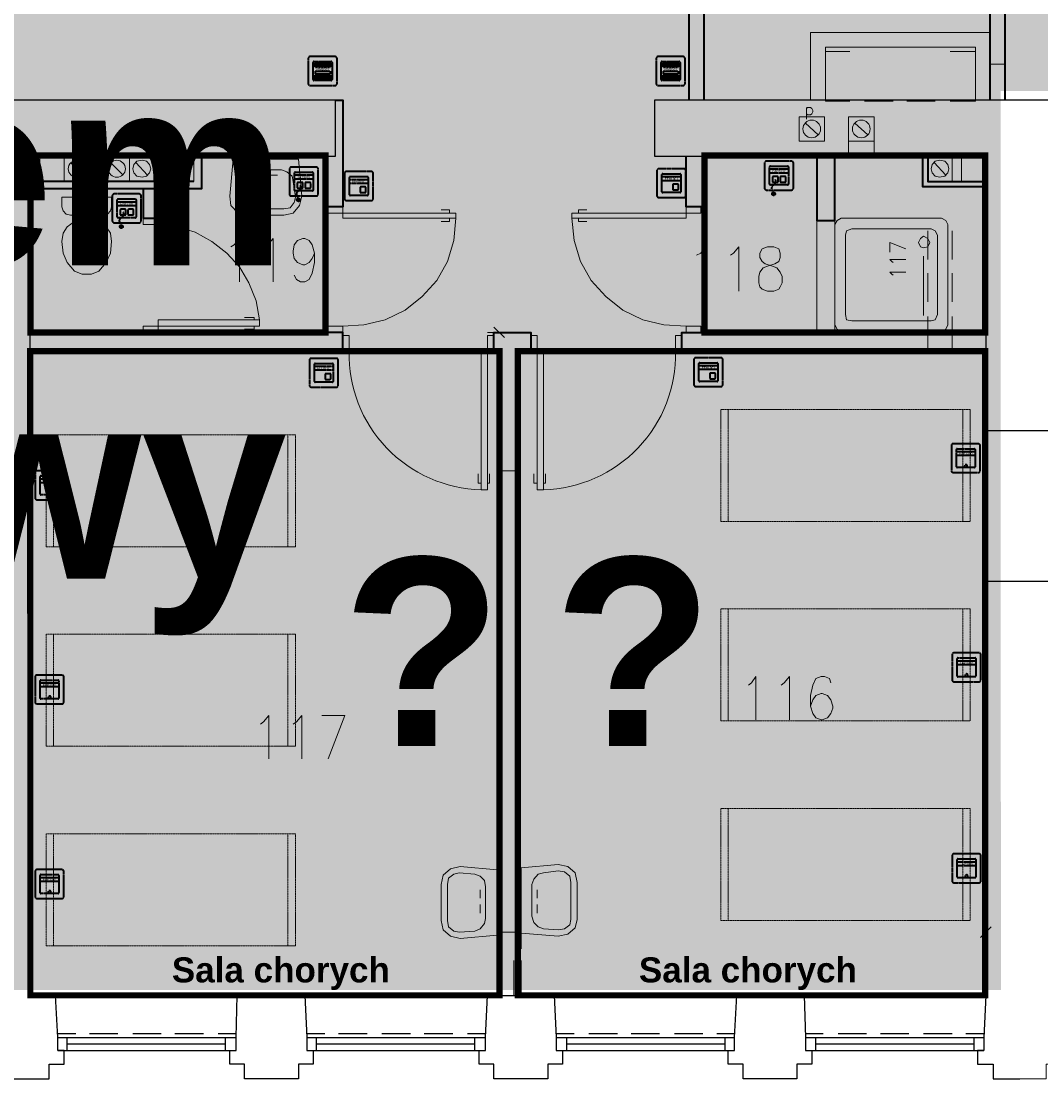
# Model space of a CAD drawing. Header units: millimetres. Extents: x 1 to 17496, y 1 to 30809.
# Tile 72 of 256: x 8322 to 9136, y 12210 to 13054. Entities that reach past the tile are written whole.
import ezdxf
from ezdxf.enums import TextEntityAlignment as Align

# ---------------------------------------------------------------- set-up
doc = ezdxf.new("R2010")
doc.units = ezdxf.units.MM
doc.linetypes.add('BORDER', pattern=[1.75, 0.5, -0.25, 0.5, -0.25, 0, -0.25])
doc.linetypes.add('CENTER', pattern=[2, 1.25, -0.25, 0.25, -0.25])
for name, color, linetype, lineweight in [('0_Przyz_do wyjasnienia', 90, 'CENTER', 40), ('0_Przyz_FAP3002', 1, 'CENTER', 40), ('0_Przyz_FAP3010', 1, 'CENTER', 40), ('0_Przyz_FEH-1001', 1, 'CENTER', 40), ('0_Przyz_FIM1000', 1, 'CENTER', 40), ('0_Przyz_Sala chorych', 5, 'BORDER', 40), ('0_Przyz_System Schima', 253, 'Continuous', 25), ('0_Przyz_WC pacjenta', 30, 'CENTER', 40), ('0_Przyz_łóżko', 150, 'BORDER', 40), ('N_SSP_ewakuacja', 4, 'CENTER', 40)]:
    doc.layers.add(name, color=color, linetype=linetype, lineweight=lineweight)
for name, color, linetype in [('2DE_TXTMARK', 41, 'Continuous'), ('2DE_TXTNUM', 11, 'Continuous'), ('PDF _Geometria', 7, 'Continuous')]:
    doc.layers.add(name, color=color, linetype=linetype)
doc.styles.add('arial', font='arialbd.ttf')
doc.styles.add('CP_ATTR', font='ARIAL.TTF')
doc.styles.add('CP_ELATT', font='ARIAL.TTF')

# ---------------------------------------------------------------- blocks, each defined once
blk = doc.blocks.new('2de_abb_sig_045_1psoxj')
blk.add_lwpolyline([(0, 20), (0, 0, 0.414214), (1.5, -1.5), (21.5, -1.5, 0.414214), (23, 0), (23, 20, 0.414214), (21.5, 21.5), (1.5, 21.5, 0.414214)], format="xyb", close=True)
at = {"flags": 128}
for points in [[(4, 3.1), (4, 16.9)], [(4.6, 17.5), (18.4, 17.5)], [(19, 16.9), (19, 3.1)], [(18.4, 2.5), (4.6, 2.5)]]:
    blk.add_lwpolyline(points, dxfattribs=at)
for centre, start, end in [((4.6, 16.9), 90, 180), ((18.4, 16.9), 0, 90), ((4.6, 3.1), 180, 270), ((18.4, 3.1), 270, 0)]:
    blk.add_arc(centre, 0.6, start, end)
at = {"linetype": 'Continuous', "style": 'CP_ATTR', "flags": 9}
for tag in ['NAME', 'ARTICLE', 'MARK2', 'OTHER1', 'PRODUCT-TYPE', 'ORDER-NO', 'PRODUCER', 'VOLTAGE', 'CURRENT', 'POWER', 'CHARACTER', 'IP', 'OTHER', 'LINK', 'WEIGHT', 'NUMBER', 'GROUP', 'FUNCTION', 'EL-STATUS']:
    blk.add_attdef(tag, text='', height=0.00005, dxfattribs=at).set_placement((0, 0), align=Align.MIDDLE_LEFT)
at = {"layer": '2DE_TXTMARK', "linetype": 'ByBlock', "style": 'CP_ATTR', "width": 0.8, "flags": 8}
blk.add_attdef('MARK1', text='', height=1.8, dxfattribs=at).set_placement((11.5, 27), align=Align.CENTER)
at = {"layer": '2DE_TXTNUM', "style": 'CP_ELATT', "width": 0.8}
blk.add_attdef('TAG', text='', height=2.5, dxfattribs=at).set_placement((11.5, 23), align=Align.CENTER)
blk = doc.blocks.new('2de_abb_sig_012_53oms7o')
at = {"layer": '0_Przyz_FAP3010', "color": 1}
for p, q in [((15, 5), (0, 5)), ((15, 2), (0, 2)), ((6.68, -7.5), (6.68, -5.79)), ((8.63, -7.5), (8.63, -5.79))]:
    blk.add_line(p, q, dxfattribs=at)
at = {"layer": '0_Przyz_FAP3010', "color": 1, "flags": 128}
for points in [[(0, -6.9), (0, 6.9)], [(0.6, 7.5), (14.4, 7.5)], [(15, 6.9), (15, -6.9)], [(14.4, -7.5), (0.6, -7.5)]]:
    blk.add_lwpolyline(points, dxfattribs=at)
at = {"layer": '0_Przyz_FAP3010', "color": 1}
for centre, radius, start, end in [((0.6, 6.9), 0.6, 90, 180), ((14.4, 6.9), 0.6, 0, 90), ((0.6, -6.9), 0.6, 180, 270), ((7.65, -6.54), 1.23, 37.66917, 142.33083), ((14.4, -6.9), 0.6, 270, 0)]:
    blk.add_arc(centre, radius, start, end, dxfattribs=at)
at = {"layer": '0_Przyz_FAP3010', "color": 1, "style": 'CP_ELATT', "width": 0.8}
blk.add_attdef('TAG', text='', height=2.5, dxfattribs=at).set_placement((7.5, 9), align=Align.CENTER)
at = {"layer": '0_Przyz_FAP3010', "color": 1, "linetype": 'ByBlock', "style": 'CP_ATTR', "width": 0.8, "flags": 8}
blk.add_attdef('MARK1', text='', height=1.8, dxfattribs=at).set_placement((7.5, 3.5), align=Align.MIDDLE_CENTER)
at = {"layer": '0_Przyz_FAP3010', "color": 1, "linetype": 'Continuous', "style": 'CP_ATTR', "flags": 9}
for tag in ['NAME', 'ARTICLE', 'MARK2', 'OTHER1', 'PRODUCT-TYPE', 'ORDER-NO', 'PRODUCER', 'VOLTAGE', 'CURRENT', 'POWER', 'CHARACTER', 'IP', 'OTHER', 'LINK', 'WEIGHT', 'NUMBER', 'GROUP', 'FUNCTION', 'EL-STATUS']:
    blk.add_attdef(tag, text='', height=0.00005, dxfattribs=at).set_placement((0, -6.9), align=Align.MIDDLE_LEFT)
blk = doc.blocks.new('2de_abb_sig_001_fzxmh7f')
for p, q in [((15, 5), (0, 5)), ((15, 2), (0, 2)), ((8.57, -1.2), (8.57, -4.8)), ((12.63, -0.75), (9.01, -0.75)), ((9.02, -5.25), (12.62, -5.25)), ((13.07, -4.8), (13.07, -1.2)), ((13.07, -4.35), (13.07, -4.35))]:
    blk.add_line(p, q)
at = {"flags": 128}
for points in [[(0, -6.9), (0, 6.9)], [(0.6, 7.5), (14.4, 7.5)], [(15, 6.9), (15, -6.9)], [(14.4, -7.5), (0.6, -7.5)]]:
    blk.add_lwpolyline(points, dxfattribs=at)
for centre, radius, start, end in [((0.6, 6.9), 0.6, 90, 180), ((14.4, 6.9), 0.6, 0, 90), ((0.6, -6.9), 0.6, 180, 270), ((9.02, -1.2), 0.45, 88.75983, 180), ((9.02, -4.8), 0.45, 180, 270), ((12.62, -1.2), 0.45, 0, 91.24017), ((12.62, -4.8), 0.45, 270, 0), ((14.4, -6.9), 0.6, 270, 0)]:
    blk.add_arc(centre, radius, start, end)
at = {"linetype": 'Continuous', "style": 'CP_ATTR', "flags": 9}
for tag in ['NAME', 'ARTICLE', 'MARK2', 'OTHER1', 'PRODUCT-TYPE', 'ORDER-NO', 'PRODUCER', 'VOLTAGE', 'CURRENT', 'POWER', 'CHARACTER', 'IP', 'OTHER', 'LINK', 'WEIGHT', 'NUMBER', 'GROUP', 'FUNCTION', 'EL-STATUS']:
    blk.add_attdef(tag, text='', height=0.00005, dxfattribs=at).set_placement((0, -6.9), align=Align.MIDDLE_LEFT)
at = {"layer": '2DE_TXTMARK', "linetype": 'ByBlock', "style": 'CP_ATTR', "width": 0.8, "flags": 8}
blk.add_attdef('MARK1', text='', height=1.8, dxfattribs=at).set_placement((7.5, 3.5), align=Align.MIDDLE_CENTER)
at = {"layer": '2DE_TXTNUM', "style": 'CP_ELATT', "width": 0.8}
blk.add_attdef('TAG', text='', height=2.5, dxfattribs=at).set_placement((7.5, 9), align=Align.CENTER)
blk = doc.blocks.new('2de_abb_sig_004_fzxky90')
blk.add_hatch(color=10).paths.add_polyline_path([(1.5, -2.25), (13.5, -2.25), (13.5, 0), (1.5, 0)])
at = {"color": 10}
for p, q in [((1.5, 0), (13.5, 0)), ((1.5, 0), (1.5, -2.25)), ((13.5, 0), (13.5, -2.25)), ((1.5, -2.25), (13.5, -2.25))]:
    blk.add_line(p, q, dxfattribs=at)
at = {"flags": 128}
for points in [[(0, -6.9), (0, 6.9)], [(0.6, 7.5), (14.4, 7.5)], [(15, 6.9), (15, -6.9)], [(14.4, -7.5), (0.6, -7.5)]]:
    blk.add_lwpolyline(points, dxfattribs=at)
for points in [[(1.5, 3.38), (1.5, 6.38)], [(1.95, 6.38), (1.95, 3.38)], [(2.4, 3.38), (2.4, 6.38)], [(2.85, 6.38), (2.85, 3.38)], [(3.3, 3.38), (3.3, 6.38)], [(3.75, 6.38), (3.75, 3.38)], [(4.2, 3.38), (4.2, 6.38)], [(4.65, 6.38), (4.65, 3.38)], [(5.1, 3.38), (5.1, 6.38)], [(5.55, 6.38), (5.55, 3.38)], [(6, 3.38), (6, 6.38)], [(6.45, 6.38), (6.45, 3.38)], [(6.9, 3.38), (6.9, 6.38)], [(7.35, 6.38), (7.35, 3.38)], [(7.8, 3.38), (7.8, 6.38)], [(8.25, 6.38), (8.25, 3.38)], [(8.7, 3.38), (8.7, 6.38)], [(9.15, 6.38), (9.15, 3.38)], [(9.6, 3.38), (9.6, 6.38)], [(10.05, 6.38), (10.05, 3.38)], [(10.5, 3.38), (10.5, 6.38)], [(10.95, 6.38), (10.95, 3.38)], [(11.4, 3.38), (11.4, 6.38)], [(11.85, 6.38), (11.85, 3.38)], [(12.3, 3.38), (12.3, 6.38)], [(12.75, 6.38), (12.75, 3.38)], [(13.2, 3.38), (13.2, 6.38)], [(13.65, 6.38), (13.65, 3.38)], [(1.5, -6.38), (1.5, -3.38)], [(1.95, -3.38), (1.95, -6.38)], [(2.4, -6.38), (2.4, -3.38)], [(2.85, -3.38), (2.85, -6.38)], [(3.3, -6.38), (3.3, -3.38)], [(3.75, -3.38), (3.75, -6.38)], [(4.2, -6.38), (4.2, -3.38)], [(4.65, -3.38), (4.65, -6.38)], [(5.1, -6.38), (5.1, -3.38)], [(5.55, -3.38), (5.55, -6.38)], [(6, -6.38), (6, -3.38)], [(6.45, -3.38), (6.45, -6.38)], [(6.9, -6.38), (6.9, -3.38)], [(7.35, -3.38), (7.35, -6.38)], [(7.8, -6.38), (7.8, -3.38)], [(8.25, -3.38), (8.25, -6.38)], [(8.7, -6.38), (8.7, -3.38)], [(9.15, -3.38), (9.15, -6.38)], [(9.6, -6.38), (9.6, -3.38)], [(10.05, -3.38), (10.05, -6.38)], [(10.5, -6.38), (10.5, -3.38)], [(10.95, -3.38), (10.95, -6.38)], [(11.4, -6.38), (11.4, -3.38)], [(11.85, -3.38), (11.85, -6.38)], [(12.3, -6.38), (12.3, -3.38)], [(12.75, -3.38), (12.75, -6.38)], [(13.2, -6.38), (13.2, -3.38)], [(13.65, -3.38), (13.65, -6.38)]]:
    blk.add_lwpolyline(points)
for centre, radius, start, end in [((0.6, 6.9), 0.6, 90, 180), ((1.73, 6.38), 0.225, 0, 180), ((1.73, 3.38), 0.225, 180, 0), ((2.63, 6.38), 0.225, 0, 180), ((2.63, 3.38), 0.225, 180, 0), ((3.53, 6.38), 0.225, 0, 180), ((3.53, 3.38), 0.225, 180, 0), ((4.43, 6.38), 0.225, 0, 180), ((4.43, 3.38), 0.225, 180, 0), ((5.33, 6.38), 0.225, 0, 180), ((5.33, 3.38), 0.225, 180, 0), ((6.23, 6.38), 0.225, 0, 180), ((6.23, 3.38), 0.225, 180, 0), ((7.13, 6.38), 0.225, 0, 180), ((7.13, 3.38), 0.225, 180, 0), ((8.03, 6.38), 0.225, 0, 180), ((8.03, 3.38), 0.225, 180, 0), ((8.93, 6.38), 0.225, 0, 180), ((8.93, 3.38), 0.225, 180, 0), ((9.83, 6.38), 0.225, 0, 180), ((9.83, 3.38), 0.225, 180, 0), ((10.73, 6.38), 0.225, 0, 180), ((10.73, 3.38), 0.225, 180, 0), ((11.63, 6.38), 0.225, 0, 180), ((11.63, 3.38), 0.225, 180, 0), ((12.53, 6.38), 0.225, 0, 180), ((12.53, 3.38), 0.225, 180, 0), ((13.43, 6.38), 0.225, 0, 180), ((13.43, 3.38), 0.225, 180, 0), ((14.4, 6.9), 0.6, 0, 90), ((0.6, -6.9), 0.6, 180, 270), ((1.73, -3.38), 0.225, 0, 180), ((1.73, -6.38), 0.225, 180, 0), ((2.63, -3.38), 0.225, 0, 180), ((2.63, -6.38), 0.225, 180, 0), ((3.53, -3.38), 0.225, 0, 180), ((3.53, -6.38), 0.225, 180, 0), ((4.43, -3.38), 0.225, 0, 180), ((4.43, -6.38), 0.225, 180, 0), ((5.33, -3.38), 0.225, 0, 180), ((5.33, -6.38), 0.225, 180, 0), ((6.23, -3.38), 0.225, 0, 180), ((6.23, -6.38), 0.225, 180, 0), ((7.13, -3.38), 0.225, 0, 180), ((7.13, -6.38), 0.225, 180, 0), ((8.03, -3.38), 0.225, 0, 180), ((8.03, -6.38), 0.225, 180, 0), ((8.93, -3.38), 0.225, 0, 180), ((8.93, -6.38), 0.225, 180, 0), ((9.83, -3.38), 0.225, 0, 180), ((9.83, -6.38), 0.225, 180, 0), ((10.73, -3.38), 0.225, 0, 180), ((10.73, -6.38), 0.225, 180, 0), ((11.63, -3.38), 0.225, 0, 180), ((11.63, -6.38), 0.225, 180, 0), ((12.53, -3.38), 0.225, 0, 180), ((12.53, -6.38), 0.225, 180, 0), ((13.43, -3.38), 0.225, 0, 180), ((13.43, -6.38), 0.225, 180, 0), ((14.4, -6.9), 0.6, 270, 0)]:
    blk.add_arc(centre, radius, start, end)
at = {"linetype": 'Continuous', "style": 'CP_ATTR', "flags": 9}
for tag in ['EL-STATUS', 'FUNCTION', 'GROUP', 'NUMBER', 'WEIGHT', 'LINK', 'OTHER', 'IP', 'CHARACTER', 'POWER', 'CURRENT', 'VOLTAGE', 'PRODUCER', 'ORDER-NO', 'PRODUCT-TYPE', 'OTHER1', 'MARK2', 'ARTICLE', 'NAME']:
    blk.add_attdef(tag, text='', height=0.00005, dxfattribs=at).set_placement((0, -6.9), align=Align.MIDDLE_LEFT)
at = {"layer": '2DE_TXTMARK', "linetype": 'ByBlock', "style": 'CP_ATTR', "width": 0.8, "flags": 8}
blk.add_attdef('MARK1', text='', height=1.8, dxfattribs=at).set_placement((7.5, 1.5), align=Align.MIDDLE_CENTER)
at = {"layer": '2DE_TXTNUM', "style": 'CP_ELATT', "width": 0.8}
blk.add_attdef('TAG', text='', height=2.5, dxfattribs=at).set_placement((7.5, 9), align=Align.CENTER)
blk = doc.blocks.new('2de_abb_sig_011_53jswgj')
blk.add_hatch(color=256).paths.add_polyline_path([(4.43, -14.56, 0.52796), (2.73, -13.39, 1.894083)])
for p, q in [((15, 5), (0, 5)), ((15, 2), (0, 2)), ((2.32, -1.2), (2.32, -4.8)), ((6.38, -0.75), (2.76, -0.75)), ((2.77, -5.25), (6.37, -5.25)), ((4.46, -6.18), (2.81, -7.85)), ((6.82, -4.8), (6.82, -1.2)), ((6.82, -4.35), (6.82, -4.35)), ((8.47, -1.2), (8.47, -4.8)), ((12.53, -0.75), (8.91, -0.75)), ((8.92, -5.25), (12.52, -5.25)), ((12.97, -4.8), (12.97, -1.2)), ((12.97, -4.35), (12.97, -4.35)), ((1.71, -10.8), (3.18, -14.56))]:
    blk.add_line(p, q)
at = {"flags": 128}
for points in [[(0, -6.9), (0, 6.9)], [(0.6, 7.5), (14.4, 7.5)], [(15, 6.9), (15, -6.9)], [(14.4, -7.5), (0.6, -7.5)]]:
    blk.add_lwpolyline(points, dxfattribs=at)
blk.add_circle((3.18, -14.56), 1.25)
for centre, radius, start, end in [((0.6, 6.9), 0.6, 90, 180), ((14.4, 6.9), 0.6, 0, 90), ((0.6, -6.9), 0.6, 180, 270), ((3.91, -9.94), 2.36, 117.73799, 201.32906), ((2.77, -1.2), 0.45, 88.75983, 180), ((2.77, -4.8), 0.45, 180, 270), ((2.77, -4.52), 2.36, 315.55137, 40.26904), ((6.37, -1.2), 0.45, 0, 91.24017), ((6.37, -4.8), 0.45, 270, 0), ((8.92, -1.2), 0.45, 88.75983, 180), ((8.92, -4.8), 0.45, 180, 270), ((12.52, -1.2), 0.45, 0, 91.24017), ((12.52, -4.8), 0.45, 270, 0), ((14.4, -6.9), 0.6, 270, 0)]:
    blk.add_arc(centre, radius, start, end)
at = {"linetype": 'Continuous', "style": 'CP_ATTR', "flags": 9}
for tag in ['NAME', 'ARTICLE', 'MARK2', 'OTHER1', 'PRODUCT-TYPE', 'ORDER-NO', 'PRODUCER', 'VOLTAGE', 'CURRENT', 'POWER', 'CHARACTER', 'IP', 'OTHER', 'LINK', 'WEIGHT', 'NUMBER', 'GROUP', 'FUNCTION', 'EL-STATUS']:
    blk.add_attdef(tag, text='', height=0.00005, dxfattribs=at).set_placement((0, -6.9), align=Align.MIDDLE_LEFT)
at = {"layer": '2DE_TXTMARK', "linetype": 'ByBlock', "style": 'CP_ATTR', "width": 0.8, "flags": 8}
blk.add_attdef('MARK1', text='', height=1.8, dxfattribs=at).set_placement((7.5, 3.5), align=Align.MIDDLE_CENTER)
at = {"layer": '2DE_TXTNUM', "style": 'CP_ELATT', "width": 0.8}
blk.add_attdef('TAG', text='', height=2.5, dxfattribs=at).set_placement((7.5, 9), align=Align.CENTER)

msp = doc.modelspace()

# ---------------------------------------------------------------- hatches: boundary and pattern name
at = {"layer": '0_Przyz_System Schima', "transparency": 33554508}
h = msp.add_hatch(color=256, dxfattribs=at)
h.dxf.hatch_style = 1
h.set_gradient(color1=(173, 173, 173), color2=(173, 173, 173), centered=1, tint=1)
h.paths.add_polyline_path([(9103.8, 13045.16), (6326.6, 13045.16), (6326.6, 12280.88), (9103.86, 12280.88)])
at = {"layer": 'N_SSP_ewakuacja', "lineweight": 60, "transparency": 33554457}
h = msp.add_hatch(color=51, dxfattribs=at)
h.dxf.hatch_style = 1
h.paths.add_polyline_path([(5586.25, 13139.64), (5591.56, 13124.34), (5591.56, 12998.17), (9155.53, 12998.17), (9155.53, 12381.48), (9411.6, 12381.48), (9411.6, 13002.44), (13346.47, 13002.44), (13346.47, 12870.14), (13564.12, 12870.14), (13564.12, 13410.01), (13350.74, 13410.01), (13350.74, 13283.68), (6331.77, 13283.68), (6331.77, 13152.98), (6137.05, 13152.98), (6137.05, 13139.64)])

# ---------------------------------------------------------------- linework, layer by layer
at = {"layer": '0_Przyz_Sala chorych', "ltscale": 500, "const_width": 5}
for points in [[(8329.74, 12790.5), (8703.99, 12790.5), (8703.99, 12276.75), (8329.79, 12276.75)], [(8718.62, 12790.5), (9091.26, 12790.5), (9091.26, 12276.75), (8718.67, 12276.75)]]:
    msp.add_lwpolyline(points, close=True, dxfattribs=at)
at = {"layer": '0_Przyz_WC pacjenta', "ltscale": 500, "const_width": 5}
for points in [[(8329.91, 12946.72), (8565.14, 12946.72), (8565.14, 12805.51), (8329.96, 12805.51)], [(8867.41, 12946.72), (9091.42, 12946.72), (9091.42, 12805.51), (8867.47, 12805.51)]]:
    msp.add_lwpolyline(points, close=True, dxfattribs=at)
at = {"layer": '0_Przyz_łóżko', "lineweight": 18}
for points in [[(9079.33, 12654.83), (9079.33, 12744.1), (8880.57, 12744.1), (8880.57, 12654.83)], [(8541.15, 12634.61), (8541.15, 12723.89), (8342.39, 12723.89), (8342.39, 12634.61)], [(9079.33, 12495.65), (9079.33, 12584.92), (8880.57, 12584.92), (8880.57, 12495.65)], [(8541.15, 12475.43), (8541.15, 12564.71), (8342.39, 12564.71), (8342.39, 12475.43)], [(9079.33, 12336.47), (9079.33, 12425.74), (8880.57, 12425.74), (8880.57, 12336.47)], [(8541.15, 12316.25), (8541.15, 12405.53), (8342.39, 12405.53), (8342.39, 12316.25)]]:
    msp.add_lwpolyline(points, close=True, dxfattribs=at)
for points in [[(8886.46, 12744.1), (8886.46, 12654.83)], [(9073.44, 12744.1), (9073.44, 12654.83)], [(8348.28, 12634.61), (8348.28, 12723.89)], [(8535.25, 12634.61), (8535.25, 12723.89)], [(8886.46, 12584.92), (8886.46, 12495.65)], [(9073.44, 12584.92), (9073.44, 12495.65)], [(8348.28, 12475.43), (8348.28, 12564.71)], [(8535.25, 12475.43), (8535.25, 12564.71)], [(8886.46, 12425.74), (8886.46, 12336.47)], [(9073.44, 12425.74), (9073.44, 12336.47)], [(8348.28, 12316.25), (8348.28, 12405.53)], [(8535.25, 12316.25), (8535.25, 12405.53)]]:
    msp.add_lwpolyline(points, dxfattribs=at)
at = {"layer": 'PDF _Geometria', "lineweight": 40}
for points in [[(8855.23, 12990.87), (8855.23, 13062.46), (8867.02, 13062.46), (8867.02, 12990.87)], [(9095.33, 12990.87), (9095.33, 13062.46), (9107.12, 13062.46), (9107.12, 12990.87)], [(8573.15, 12990.87), (8579.05, 12990.87), (8579.05, 12905.81), (8563.89, 12905.81), (8563.89, 12946.24)], [(8466.19, 12946.24), (8466.19, 12920.13), (8329.75, 12920.13)], [(8867.09, 12946.24), (8867.09, 12905.81), (8852.77, 12905.81), (8852.77, 12946.24)], [(8957.21, 12946.24), (8957.21, 12894.86), (8971.53, 12894.86), (8971.53, 12946.24)], [(9041.43, 12946.24), (9041.43, 12921.81), (9091.96, 12921.81)], [(9045.64, 12946.24), (9045.64, 12926.02), (9091.96, 12926.02)], [(8460.3, 12926.02), (8329.75, 12926.02)], [(8419.87, 12920.13), (8419.87, 12896.55), (8434.19, 12896.55), (8434.19, 12920.13)], [(8329.75, 12790.42), (8579.05, 12790.42), (8579.05, 12805.58), (8329.75, 12805.58)], [(8699.49, 12790.42), (8699.49, 12805.58), (8719.7, 12805.58)], [(8704.54, 12276.67), (8704.54, 12790.42), (8699.49, 12790.42), (8699.49, 12805.58), (8728.97, 12805.58), (8728.97, 12790.42), (8718.86, 12790.42), (8718.86, 12276.67)], [(9091.96, 12790.42), (8849.4, 12790.42), (8849.4, 12805.58), (9091.96, 12805.58)], [(9091.96, 12727.26), (9091.96, 12606.82)]]:
    msp.add_lwpolyline(points, dxfattribs=at)
at = {"layer": 'PDF _Geometria', "lineweight": 18}
for points in [[(8952.16, 12990.87), (8952.16, 13044.78), (9095.33, 13044.78), (9095.33, 12990.87)], [(8983.32, 13029.62), (8963.95, 13029.62), (8963.95, 13015.3)], [(9083.54, 13015.3), (9083.54, 13029.62), (9063.33, 13029.62)], [(9107.12, 13019.51), (9095.33, 13019.51), (9107.12, 13019.51)], [(8963.95, 13003.51), (8963.95, 12990.03), (8983.32, 12990.03)], [(9063.33, 12990.03), (9083.54, 12990.03), (9083.54, 13003.51)], [(8948.79, 12984.98), (8948.79, 12975.71)], [(8948.79, 12984.14), (8949.63, 12984.98), (8952.16, 12984.98), (8953, 12984.14), (8953.84, 12982.45), (8953.84, 12981.61), (8953, 12979.93), (8952.16, 12979.08), (8949.63, 12979.08), (8948.79, 12979.93)], [(8995.11, 12990.03), (9017.85, 12990.03)], [(9028.8, 12990.03), (9051.54, 12990.03)], [(8958.05, 12963.08), (8947.94, 12972.35)], [(8997.64, 12963.08), (8987.53, 12972.35)], [(9002.69, 12958.03), (9002.69, 12946.24), (8982.48, 12946.24), (8982.48, 12958.03)], [(9040.59, 12946.24), (9022.9, 12946.24)], [(8371.86, 12931.08), (8361.76, 12941.18)], [(8403.87, 12931.08), (8393.76, 12941.18)], [(8423.24, 12931.08), (8413.97, 12941.18)], [(8455.24, 12931.08), (8445.14, 12941.18)], [(9059.96, 12931.08), (9050.7, 12941.18)], [(8509.15, 12931.08), (8515.04, 12931.08)], [(8526.83, 12931.08), (8520.94, 12931.08)], [(8664.12, 12900.76), (8664.12, 12903.28), (8657.38, 12903.28)], [(8766.87, 12900.76), (8766.87, 12903.28), (8773.6, 12903.28)], [(8431.66, 12891.49), (8446.82, 12889.81), (8461.14, 12885.6), (8474.61, 12878.02), (8486.41, 12868.75), (8496.51, 12857.8), (8504.09, 12845.17), (8509.99, 12830.85), (8512.51, 12815.69)], [(8579.05, 12810.64), (8595.89, 12811.48), (8612.74, 12815.69), (8628.74, 12823.27), (8642.22, 12834.22), (8654.01, 12846.85), (8662.43, 12862.01), (8667.48, 12878.86), (8669.17, 12896.55)], [(8664.12, 12896.55), (8664.12, 12894.02), (8657.38, 12894.02)], [(8852.77, 12810.64), (8835.09, 12811.48), (8818.24, 12815.69), (8802.24, 12823.27), (8788.76, 12834.22), (8776.97, 12846.85), (8768.55, 12862.01), (8763.5, 12878.86), (8761.81, 12896.55)], [(8766.87, 12896.55), (8766.87, 12894.02), (8773.6, 12894.02)], [(8957.21, 12894.86), (8957.21, 12805.58)], [(8971.53, 12894.86), (8971.53, 12805.58)], [(9045.64, 12863.7), (9045.64, 12886.44)], [(9065.01, 12863.7), (9065.01, 12886.44)], [(8489.77, 12873.81), (8492.3, 12875.49), (8496.51, 12880.54), (8496.51, 12846.01)], [(8516.73, 12873.81), (8519.25, 12875.49), (8523.46, 12880.54), (8523.46, 12846.01)], [(8556.31, 12868.75), (8554.63, 12864.54), (8552.1, 12861.17), (8548.73, 12859.49), (8547.05, 12859.49), (8542.83, 12861.17), (8540.31, 12864.54), (8539.47, 12868.75), (8539.47, 12870.44), (8540.31, 12875.49), (8542.83, 12878.86), (8547.05, 12880.54), (8548.73, 12880.54), (8552.1, 12878.86), (8554.63, 12875.49), (8556.31, 12868.75), (8556.31, 12861.17), (8554.63, 12852.75), (8552.1, 12847.7), (8548.73, 12846.01), (8545.36, 12846.01), (8541.99, 12847.7), (8540.31, 12851.07)], [(9027.96, 12872.12), (9015.32, 12877.17), (9015.32, 12869.59)], [(8861.2, 12867.07), (8864.56, 12868.75), (8867.93, 12873.81), (8867.93, 12838.43)], [(8888.15, 12867.07), (8890.67, 12868.75), (8894.88, 12873.81), (8894.88, 12838.43)], [(9042.27, 12819.06), (9042.27, 12866.23)], [(9017.85, 12861.17), (9017.01, 12862.01), (9015.32, 12863.7), (9027.96, 12863.7)], [(9017.85, 12851.07), (9017.01, 12851.91), (9015.32, 12853.59), (9027.96, 12853.59)], [(9045.64, 12830.01), (9045.64, 12852.75)], [(9065.01, 12830.01), (9065.01, 12852.75)], [(8508.3, 12815.69), (8508.3, 12817.38), (8500.72, 12817.38)], [(9045.64, 12790.42), (9045.64, 12818.22)], [(9065.01, 12790.42), (9065.01, 12818.22)], [(8508.3, 12810.64), (8508.3, 12808.11), (8500.72, 12808.11)], [(8699.49, 12809.8), (8707.91, 12801.37)], [(8694.44, 12805.58), (8712.96, 12805.58)], [(8937, 12805.58), (8954.68, 12805.58)], [(9022.9, 12805.58), (9040.59, 12805.58)], [(9091.96, 12686.83), (9091.96, 12704.52)], [(8689.38, 12685.15), (8686.86, 12685.15), (8686.86, 12692.73)], [(8694.44, 12685.15), (8696.12, 12685.15), (8696.12, 12692.73)], [(8718.86, 12695.25), (8704.54, 12695.25), (8718.86, 12695.25)], [(8734.02, 12685.15), (8731.49, 12685.15), (8731.49, 12692.73)], [(8739.07, 12685.15), (8740.76, 12685.15), (8740.76, 12692.73)], [(8329.75, 12669.99), (8329.75, 12652.3)], [(8902.46, 12524.28), (8904.99, 12525.97), (8908.36, 12531.02), (8908.36, 12496.49)], [(8928.57, 12524.28), (8931.1, 12525.97), (8935.31, 12531.02), (8935.31, 12496.49)], [(8968.16, 12525.97), (8967.32, 12529.34), (8963.1, 12531.02), (8960.58, 12531.02), (8956.37, 12529.34), (8953.84, 12524.28), (8952.16, 12515.86), (8952.16, 12507.44), (8953.84, 12501.54), (8956.37, 12498.17), (8960.58, 12496.49), (8961.42, 12496.49), (8965.63, 12498.17), (8968.16, 12501.54), (8969.84, 12505.75), (8969.84, 12507.44), (8968.16, 12512.49), (8965.63, 12515.86), (8961.42, 12517.54), (8960.58, 12517.54), (8956.37, 12515.86), (8953.84, 12512.49), (8952.16, 12507.44)], [(8513.36, 12493.12), (8515.88, 12494.8), (8520.09, 12499.86), (8520.09, 12465.33)], [(8539.47, 12493.12), (8541.99, 12494.8), (8546.2, 12499.86), (8546.2, 12465.33)], [(8567.26, 12465.33), (8580.73, 12499.86), (8562.21, 12499.86)], [(8688.54, 12360.89), (8688.54, 12354.15)], [(8721.39, 12344.89), (8721.39, 12367.63)], [(8734.02, 12360.89), (8734.02, 12354.15)], [(8688.54, 12342.36), (8688.54, 12349.1)], [(8734.02, 12342.36), (8734.02, 12349.1)], [(8721.39, 12313.73), (8721.39, 12336.47)], [(9091.96, 12317.94), (9091.96, 12335.62)], [(8704.54, 12327.2), (8718.86, 12327.2), (8704.54, 12327.2)], [(9087.75, 12322.99), (9096.18, 12331.41)], [(8715.49, 12276.67), (8715.49, 12304.46)], [(8721.39, 12276.67), (8721.39, 12304.46)], [(9118.92, 12210.13), (9139.97, 12210.13), (9139.97, 12221.92), (9152.61, 12221.92), (9152.61, 12232.87), (9147.55, 12232.87), (9147.55, 12242.98), (9145.03, 12276.67)]]:
    msp.add_lwpolyline(points, dxfattribs=at)
for points in [[(8952.16, 13027.93), (8952.16, 13010.25)], [(9083.54, 12990.87), (9083.54, 13032.99), (8963.95, 13032.99), (8963.95, 12990.87)], [(9095.33, 13027.93), (9095.33, 13010.25)], [(9107.12, 13010.25), (9107.12, 13027.93)], [(8963.1, 12958.03), (8963.1, 12977.4), (8942.89, 12977.4), (8942.89, 12958.03)], [(9002.69, 12958.03), (9002.69, 12977.4), (8982.48, 12977.4), (8982.48, 12958.03)], [(8356.7, 12926.02), (8356.7, 12946.24), (8337.33, 12946.24), (8337.33, 12926.02)], [(8376.92, 12926.02), (8376.92, 12946.24), (8356.7, 12946.24), (8356.7, 12926.02)], [(8408.92, 12926.02), (8408.92, 12946.24), (8388.71, 12946.24), (8388.71, 12926.02)], [(8428.29, 12926.02), (8428.29, 12946.24), (8408.92, 12946.24), (8408.92, 12926.02)], [(8419.03, 12942.87), (8414.82, 12942.03), (8412.29, 12939.5), (8411.45, 12936.13), (8412.29, 12932.76), (8414.82, 12930.23), (8419.03, 12929.39), (8422.4, 12930.23), (8424.92, 12932.76), (8425.77, 12936.13), (8424.92, 12939.5), (8422.4, 12942.03)], [(8460.3, 12926.02), (8460.3, 12946.24), (8440.93, 12946.24), (8440.93, 12926.02)], [(8450.19, 12942.87), (8446.82, 12942.03), (8444.29, 12939.5), (8443.45, 12936.13), (8444.29, 12932.76), (8446.82, 12930.23), (8450.19, 12929.39), (8453.56, 12930.23), (8456.93, 12932.76), (8457.77, 12936.13), (8456.93, 12939.5), (8453.56, 12942.03)], [(8491.46, 12943.71), (8488.93, 12914.23), (8489.77, 12906.65), (8495.67, 12900.76), (8502.41, 12899.07), (8531.89, 12899.07), (8539.47, 12900.76), (8544.52, 12906.65), (8546.2, 12914.23), (8543.68, 12943.71)], [(9065.01, 12926.02), (9065.01, 12946.24), (9045.64, 12946.24), (9045.64, 12926.02)], [(9054.91, 12942.87), (9051.54, 12942.03), (9049.01, 12939.5), (9048.17, 12936.13), (9049.01, 12932.76), (9051.54, 12930.23), (9054.91, 12929.39), (9059.12, 12930.23), (9061.64, 12932.76), (9062.49, 12936.13), (9061.64, 12939.5), (9059.12, 12942.03)], [(9091.96, 12926.02), (9091.96, 12946.24), (9072.59, 12946.24), (9072.59, 12926.02)], [(8504.93, 12935.29), (8530.2, 12935.29), (8534.41, 12933.6), (8538.62, 12930.23), (8539.47, 12926.02), (8541.15, 12913.39), (8540.31, 12909.18), (8536.94, 12904.97), (8531.89, 12904.13), (8502.41, 12904.13), (8498.2, 12904.97), (8494.83, 12909.18), (8493.99, 12913.39), (8494.83, 12926.02), (8496.51, 12930.23), (8499.88, 12933.6)], [(8355.02, 12905.81), (8355.02, 12913.39), (8394.6, 12913.39), (8394.6, 12905.81), (8393.76, 12902.44), (8391.23, 12899.91), (8387.87, 12899.07), (8361.76, 12899.07), (8358.39, 12899.91), (8355.86, 12902.44)], [(8669.17, 12896.55), (8579.05, 12896.55), (8579.05, 12905.81), (8567.26, 12905.81), (8567.26, 12900.76), (8669.17, 12900.76)], [(8761.81, 12896.55), (8852.77, 12896.55), (8852.77, 12905.81), (8864.56, 12905.81), (8864.56, 12900.76), (8761.81, 12900.76)], [(8365.13, 12894.02), (8384.5, 12894.02), (8390.39, 12889.81), (8393.76, 12884.75), (8394.6, 12878.02), (8393.76, 12868.75), (8390.39, 12861.17), (8384.5, 12854.43), (8378.6, 12851.91), (8371.02, 12851.91), (8365.13, 12854.43), (8359.23, 12861.17), (8355.86, 12868.75), (8355.02, 12878.02), (8355.86, 12884.75), (8359.23, 12889.81)], [(8431.66, 12891.49), (8431.66, 12896.55), (8419.87, 12896.55), (8419.87, 12891.49)], [(8976.58, 12896.55), (9056.59, 12896.55), (9059.96, 12894.86), (9061.64, 12891.49), (9061.64, 12811.48), (9059.96, 12808.11), (9056.59, 12806.43), (8976.58, 12806.43), (8973.21, 12808.11), (8971.53, 12811.48), (8971.53, 12891.49), (8973.21, 12894.86)], [(8985, 12888.12), (9048.17, 12888.12), (9051.54, 12886.44), (9053.22, 12883.07), (9053.22, 12819.9), (9051.54, 12815.69), (9048.17, 12814.85), (8985, 12814.85), (8980.79, 12815.69), (8979.95, 12819.9), (8979.95, 12883.07), (8980.79, 12886.44)], [(9042.27, 12872.96), (9039.75, 12873.81), (9038.06, 12877.17), (9039.75, 12880.54), (9042.27, 12882.23), (9045.64, 12880.54), (9047.33, 12877.17), (9045.64, 12873.81)], [(8917.62, 12873.81), (8913.41, 12872.12), (8911.73, 12868.75), (8911.73, 12865.38), (8913.41, 12862.01), (8915.94, 12860.33), (8920.99, 12858.65), (8925.2, 12856.96), (8927.73, 12853.59), (8929.42, 12850.22), (8929.42, 12845.17), (8927.73, 12841.8), (8926.89, 12840.12), (8922.68, 12838.43), (8917.62, 12838.43), (8913.41, 12840.12), (8911.73, 12841.8), (8910.89, 12845.17), (8910.89, 12850.22), (8911.73, 12853.59), (8914.26, 12856.96), (8918.47, 12858.65), (8923.52, 12860.33), (8926.89, 12862.01), (8927.73, 12865.38), (8927.73, 12868.75), (8926.89, 12872.12), (8922.68, 12873.81)], [(8512.51, 12815.69), (8431.66, 12815.69), (8431.66, 12805.58), (8419.87, 12805.58), (8419.87, 12810.64), (8512.51, 12810.64)], [(8579.05, 12805.58), (8579.05, 12810.64), (8567.26, 12810.64), (8567.26, 12805.58)], [(8864.56, 12805.58), (8864.56, 12810.64), (8852.77, 12810.64), (8852.77, 12805.58)], [(8584.1, 12790.42), (8584.1, 12803.06), (8579.05, 12803.06), (8579.05, 12790.42)], [(8689.38, 12680.09), (8689.38, 12790.42), (8699.49, 12790.42), (8699.49, 12803.06), (8694.44, 12803.06), (8694.44, 12680.09)], [(8739.07, 12680.09), (8739.07, 12790.42), (8728.97, 12790.42), (8728.97, 12803.06), (8734.02, 12803.06), (8734.02, 12680.09)], [(8849.4, 12790.42), (8849.4, 12803.06), (8844.35, 12803.06), (8844.35, 12790.42)], [(8329.75, 12686.83), (8329.75, 12704.52)], [(8704.54, 12704.52), (8704.54, 12686.83)], [(8702.02, 12324.67), (8672.54, 12322.15), (8664.96, 12323.83), (8659.06, 12328.89), (8657.38, 12336.47), (8657.38, 12365.1), (8659.06, 12372.68), (8664.96, 12377.74), (8672.54, 12379.42), (8702.02, 12376.89)], [(8721.39, 12378.58), (8750.86, 12381.1), (8758.44, 12379.42), (8764.34, 12374.37), (8766.02, 12366.79), (8766.02, 12337.31), (8764.34, 12330.57), (8758.44, 12325.52), (8750.86, 12323.83), (8721.39, 12326.36)], [(8692.75, 12338.15), (8692.75, 12363.42), (8691.91, 12368.47), (8688.54, 12371.84), (8684.33, 12373.52), (8671.7, 12374.37), (8667.48, 12373.52), (8663.27, 12370.16), (8662.43, 12365.1), (8662.43, 12336.47), (8663.27, 12331.41), (8667.48, 12328.04), (8671.7, 12327.2), (8684.33, 12328.04), (8688.54, 12329.73), (8691.91, 12333.94)], [(8729.81, 12365.1), (8729.81, 12339.84), (8731.49, 12334.78), (8734.86, 12331.41), (8739.07, 12329.73), (8750.86, 12328.89), (8755.92, 12329.73), (8760.13, 12333.1), (8760.97, 12337.31), (8760.97, 12366.79), (8760.13, 12371.84), (8755.92, 12375.21), (8750.86, 12376.05), (8739.07, 12374.37), (8734.86, 12373.52), (8731.49, 12369.31)], [(8329.75, 12317.94), (8329.75, 12335.62)], [(8704.54, 12335.62), (8704.54, 12317.94)], [(8718.86, 12317.94), (8718.86, 12335.62)]]:
    msp.add_lwpolyline(points, close=True, dxfattribs=at)
at = {"layer": 'PDF _Geometria', "lineweight": 25}
for points in [[(8349.97, 12276.67), (8329.75, 12276.67), (8329.75, 12946.24), (8573.15, 12946.24), (8573.15, 12990.87), (8025.71, 12990.87)], [(9150.92, 12276.67), (9150.92, 12606.82), (9091.96, 12606.82), (9091.96, 12276.67)], [(8301.96, 12210.13), (8323.01, 12210.13), (8344.91, 12210.13), (8344.91, 12221.92), (8356.7, 12221.92), (8356.7, 12232.87), (8351.65, 12232.87), (8351.65, 12242.98), (8349.97, 12276.67), (8494.83, 12276.67)], [(8548.73, 12276.67), (8550.41, 12242.98), (8550.41, 12232.87), (8555.47, 12232.87), (8555.47, 12221.92), (8543.68, 12221.92), (8543.68, 12210.13), (8521.78, 12210.13), (8500.72, 12210.13), (8500.72, 12221.92), (8488.93, 12221.92), (8488.93, 12232.87), (8493.99, 12232.87), (8493.99, 12242.98), (8494.83, 12276.67), (8548.73, 12276.67), (8694.44, 12276.67)], [(8747.5, 12276.67), (8749.18, 12242.98), (8749.18, 12232.87), (8754.23, 12232.87), (8754.23, 12221.92), (8742.44, 12221.92), (8742.44, 12210.13), (8721.39, 12210.13), (8699.49, 12210.13), (8699.49, 12221.92), (8687.7, 12221.92), (8687.7, 12232.87), (8692.75, 12232.87), (8692.75, 12242.98), (8694.44, 12276.67), (8747.5, 12276.67), (8893.2, 12276.67)], [(8947.1, 12276.67), (8947.94, 12242.98), (8947.94, 12232.87), (8953, 12232.87), (8953, 12221.92), (8941.21, 12221.92), (8941.21, 12210.13), (8920.15, 12210.13), (8898.25, 12210.13), (8898.25, 12221.92), (8886.46, 12221.92), (8886.46, 12232.87), (8891.52, 12232.87), (8891.52, 12242.98), (8893.2, 12276.67), (8947.1, 12276.67), (9091.96, 12276.67), (9090.28, 12242.98), (9090.28, 12232.87), (9085.23, 12232.87), (9085.23, 12221.92), (9097.86, 12221.92), (9097.86, 12210.13), (9118.92, 12210.13)], [(8351.65, 12246.35), (8365.97, 12246.35)], [(8351.65, 12242.98), (8493.99, 12242.98)], [(8359.23, 12232.87), (8359.23, 12242.98)], [(8376.92, 12246.35), (8399.66, 12246.35)], [(8411.45, 12246.35), (8434.19, 12246.35)], [(8445.14, 12246.35), (8467.88, 12246.35)], [(8479.67, 12246.35), (8493.99, 12246.35)], [(8485.56, 12232.87), (8485.56, 12242.98)], [(8550.41, 12246.35), (8564.73, 12246.35)], [(8550.41, 12242.98), (8692.75, 12242.98)], [(8557.99, 12232.87), (8557.99, 12242.98)], [(8575.68, 12246.35), (8598.42, 12246.35)], [(8610.21, 12246.35), (8632.95, 12246.35)], [(8643.9, 12246.35), (8666.64, 12246.35)], [(8678.43, 12246.35), (8692.75, 12246.35)], [(8684.33, 12232.87), (8684.33, 12242.98)], [(8749.18, 12246.35), (8763.5, 12246.35)], [(8749.18, 12242.98), (8891.52, 12242.98)], [(8757.6, 12232.87), (8757.6, 12242.98)], [(8775.29, 12246.35), (8798.03, 12246.35)], [(8808.98, 12246.35), (8831.72, 12246.35)], [(8843.51, 12246.35), (8866.25, 12246.35)], [(8877.2, 12246.35), (8891.52, 12246.35)], [(8883.94, 12232.87), (8883.94, 12242.98)], [(8947.94, 12246.35), (8962.26, 12246.35)], [(8947.94, 12242.98), (9090.28, 12242.98)], [(8956.37, 12232.87), (8956.37, 12242.98)], [(8974.05, 12246.35), (8996.79, 12246.35)], [(9007.74, 12246.35), (9030.48, 12246.35)], [(9042.27, 12246.35), (9065.01, 12246.35)], [(9075.96, 12246.35), (9091.12, 12246.35)], [(9082.7, 12232.87), (9082.7, 12242.98)], [(8359.23, 12237.93), (8485.56, 12237.93)], [(8557.99, 12237.93), (8684.33, 12237.93)], [(8757.6, 12237.93), (8883.94, 12237.93)], [(8956.37, 12237.93), (9082.7, 12237.93)], [(8351.65, 12232.87), (8493.99, 12232.87)], [(8550.41, 12232.87), (8692.75, 12232.87)], [(8749.18, 12232.87), (8891.52, 12232.87)], [(8947.94, 12232.87), (9090.28, 12232.87)]]:
    msp.add_lwpolyline(points, dxfattribs=at)
msp.add_lwpolyline([(8827.51, 12946.24), (9091.96, 12946.24), (9091.96, 12727.26), (9150.92, 12727.26), (9150.92, 12861.17), (9177.03, 12861.17), (9177.03, 12990.87), (8827.51, 12990.87)], close=True, dxfattribs=at)
at = {"layer": 'PDF _Geometria', "lineweight": 18}
for centre, radius in [((8953, 12967.81), 7.06), ((8992.58, 12967.81), 7.06), ((8366.81, 12936.09), 6.77), ((8398.81, 12936.09), 6.77)]:
    msp.add_circle(centre, radius, dxfattribs=at)
for centre, start, end in [((8691.85, 12787.84), 178.62746, 268.68729), ((8736.6, 12787.84), 271.31271, 1.37254)]:
    msp.add_arc(centre, 107.78, start, end, dxfattribs=at)

# ---------------------------------------------------------------- block references
at = {"layer": '0_Przyz_FAP3002', "lineweight": -3}
for p in [(8915.41, 12920.62), (8536.41, 12915.86), (8395.17, 12894.46)]:
    msp.add_blockref('2de_abb_sig_045_1psoxj', p, dxfattribs=at)
for p in [(8919.41, 12930.62), (8540.41, 12925.86), (8399.17, 12904.46)]:
    msp.add_blockref('2de_abb_sig_011_53jswgj', p, dxfattribs=at).add_auto_attribs({'MARK1': 'FAP3002'})
at = {"layer": '0_Przyz_FAP3010', "lineweight": -3}
for p in [(9064.38, 12695.28), (8333.51, 12673.56), (9064.92, 12528.4), (8333.51, 12510.74), (9064.96, 12368.08), (8333.51, 12355.51)]:
    msp.add_blockref('2de_abb_sig_045_1psoxj', p, dxfattribs=at)
ref = msp.add_blockref('2de_abb_sig_012_53oms7o', (9068.38, 12705.29), dxfattribs=at)
ref.add_attrib('MARK1', 'FAP3010', dxfattribs={"layer": '2DE_TXTMARK', "linetype": 'ByBlock', "height": 1.8, "style": 'CP_ATTR', "width": 0.8, "flags": 8}).set_placement((9075.88, 12708.79), align=Align.MIDDLE_CENTER)
ref = msp.add_blockref('2de_abb_sig_012_53oms7o', (8337.51, 12683.57), dxfattribs=at)
ref.add_attrib('MARK1', 'FAP3010', dxfattribs={"layer": '2DE_TXTMARK', "linetype": 'ByBlock', "height": 1.8, "style": 'CP_ATTR', "width": 0.8, "flags": 8}).set_placement((8345.01, 12687.07), align=Align.MIDDLE_CENTER)
ref = msp.add_blockref('2de_abb_sig_012_53oms7o', (9068.92, 12538.4), dxfattribs=at)
ref.add_attrib('MARK1', 'FAP3010', dxfattribs={"layer": '2DE_TXTMARK', "linetype": 'ByBlock', "height": 1.8, "style": 'CP_ATTR', "width": 0.8, "flags": 8}).set_placement((9076.42, 12541.9), align=Align.MIDDLE_CENTER)
ref = msp.add_blockref('2de_abb_sig_012_53oms7o', (8337.51, 12520.74), dxfattribs=at)
ref.add_attrib('MARK1', 'FAP3010', dxfattribs={"layer": '2DE_TXTMARK', "linetype": 'ByBlock', "height": 1.8, "style": 'CP_ATTR', "width": 0.8, "flags": 8}).set_placement((8345.01, 12524.24), align=Align.MIDDLE_CENTER)
ref = msp.add_blockref('2de_abb_sig_012_53oms7o', (9068.96, 12378.08), dxfattribs=at)
ref.add_attrib('MARK1', 'FAP3010', dxfattribs={"layer": '2DE_TXTMARK', "linetype": 'ByBlock', "height": 1.8, "style": 'CP_ATTR', "width": 0.8, "flags": 8}).set_placement((9076.46, 12381.58), align=Align.MIDDLE_CENTER)
ref = msp.add_blockref('2de_abb_sig_012_53oms7o', (8337.51, 12365.52), dxfattribs=at)
ref.add_attrib('MARK1', 'FAP3010', dxfattribs={"layer": '2DE_TXTMARK', "linetype": 'ByBlock', "height": 1.8, "style": 'CP_ATTR', "width": 0.8, "flags": 8}).set_placement((8345.01, 12369.02), align=Align.MIDDLE_CENTER)
at = {"layer": '0_Przyz_FEH-1001', "lineweight": -3}
for p in [(8580.3, 12912.29), (8829.57, 12914.53), (8552.36, 12763.34), (8859.08, 12763.82)]:
    msp.add_blockref('2de_abb_sig_045_1psoxj', p, dxfattribs=at)
for p in [(8584.3, 12922.29), (8833.57, 12924.54), (8556.36, 12773.35), (8863.08, 12773.82)]:
    msp.add_blockref('2de_abb_sig_001_fzxmh7f', p, dxfattribs=at).add_auto_attribs({'MARK1': 'FEH1001'})
at = {"layer": '0_Przyz_FIM1000', "lineweight": -3, "rotation": 270}
for p in [(8552.9, 13025.55), (8830.46, 13025.55)]:
    msp.add_blockref('2de_abb_sig_045_1psoxj', p, dxfattribs=at)
at = {"layer": '0_Przyz_FIM1000', "lineweight": -3}
for p in [(8555.4, 13014.05), (8832.96, 13014.05)]:
    msp.add_blockref('2de_abb_sig_004_fzxky90', p, dxfattribs=at).add_auto_attribs({'MARK1': 'FIM1000'})

# ---------------------------------------------------------------- texts
at = {"layer": '0_Przyz_do wyjasnienia', "char_height": 150, "width": 49.8634, "attachment_point": 1, "style": 'arial'}
for insert in [(8578.35, 12625.69), (8746.64, 12625.69)]:
    msp.add_mtext('?', dxfattribs=dict(at, insert=insert))
at = {"layer": '0_Przyz_Sala chorych', "char_height": 20, "width": 187.7677, "attachment_point": 1, "style": 'arial'}
for insert in [(8442.65, 12307.05), (8815.17, 12307.05)]:
    msp.add_mtext('Sala chorych', dxfattribs=dict(at, insert=insert))
at = {"layer": '0_Przyz_System Schima', "color": 7, "insert": (6520.37, 13009.13), "char_height": 150, "width": 3058.2421, "attachment_point": 1, "style": 'arial'}
msp.add_mtext('Poza opracowaniem\\Pzainstalowany nowy \\Psystem Schima', dxfattribs=at)

doc.saveas('drawing.dxf')
